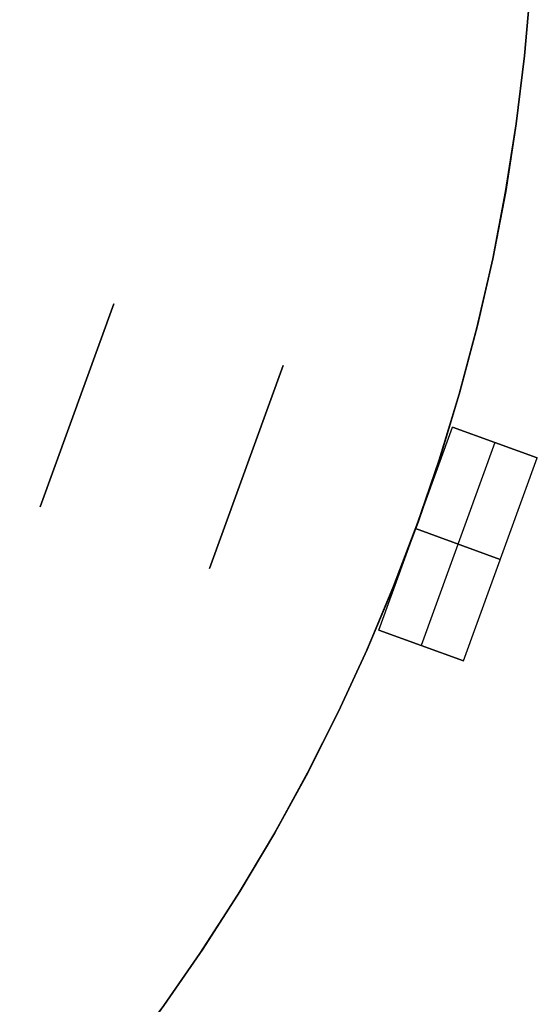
# Model space of a CAD drawing. Header units: millimetres. Extents: x 560 to 900, y 2299 to 2636.
# Tile 32 of 44: x 811 to 840, y 2404 to 2458. Entities that reach past the tile are written whole.
import ezdxf

# ---------------------------------------------------------------- set-up
doc = ezdxf.new("R2010")
doc.units = ezdxf.units.MM

msp = doc.modelspace()

# ---------------------------------------------------------------- linework, layer by layer
at = {"extrusion": (4.54545e-05, -8.01486e-06, 1)}
msp.add_lwpolyline([(626.632, 2505.478), (625.394, 2501.884), (624.28, 2498.249), (623.293, 2494.578), (622.434, 2490.875), (621.702, 2487.145), (621.101, 2483.391), (620.629, 2479.619), (620.288, 2475.833), (620.078, 2472.037), (619.999, 2468.236), (620.051, 2464.435), (620.235, 2460.638), (620.55, 2456.85), (620.996, 2453.074), (621.572, 2449.317), (622.277, 2445.581), (623.111, 2441.872), (624.073, 2438.194), (625.161, 2434.552), (626.374, 2430.949), (627.712, 2427.391), (629.171, 2423.88), (630.751, 2420.423), (632.449, 2417.022), (634.264, 2413.681), (636.193, 2410.406), (638.234, 2407.199), (640.385, 2404.064), (642.643, 2401.005), (645.005, 2398.027), (647.468, 2395.132), (650.031, 2392.323), (652.688, 2389.605), (655.438, 2386.981), (658.277, 2384.453), (661.202, 2382.024), (664.209, 2379.698), (667.295, 2377.478), (670.455, 2375.365), (673.687, 2373.363), (676.985, 2371.473), (680.347, 2369.699), (683.769, 2368.042), (687.245, 2366.504), (690.773, 2365.087), (694.347, 2363.793), (697.965, 2362.624), (701.62, 2361.58), (705.309, 2360.663), (709.028, 2359.873), (712.772, 2359.213), (716.536, 2358.683), (720.316, 2358.283), (724.108, 2358.014), (727.907, 2357.876), (731.709, 2357.869), (735.508, 2357.994), (739.301, 2358.25), (743.083, 2358.637), (746.849, 2359.154), (750.595, 2359.802), (754.317, 2360.578), (758.009, 2361.482), (761.668, 2362.514), (765.289, 2363.671), (768.868, 2364.953), (772.4, 2366.357), (775.882, 2367.883), (779.309, 2369.528), (782.678, 2371.291), (785.983, 2373.169), (789.221, 2375.16), (792.389, 2377.261), (795.482, 2379.471), (798.497, 2381.787), (801.43, 2384.205), (804.278, 2386.723), (807.037, 2389.339), (809.704, 2392.048), (812.276, 2394.847), (814.75, 2397.734), (817.122, 2400.704), (819.391, 2403.755), (821.552, 2406.882), (823.604, 2410.082), (825.545, 2413.351), (827.371, 2416.685), (829.081, 2420.08), (830.673, 2423.532), (832.144, 2427.037), (833.494, 2430.591), (834.72, 2434.19), (835.82, 2437.828), (836.795, 2441.503), (837.642, 2445.209), (838.36, 2448.942), (838.949, 2452.698), (839.407, 2456.471), (839.736, 2460.259), (839.932, 2464.055), (839.998, 2467.856)], dxfattribs=at)
at = {"extrusion": (-4.54545e-05, 8.01486e-06, 1)}
msp.add_lwpolyline([(840.002, 2467.855), (839.937, 2464.054), (839.74, 2460.258), (839.412, 2456.471), (838.953, 2452.697), (838.364, 2448.941), (837.646, 2445.208), (836.799, 2441.502), (835.825, 2437.828), (834.724, 2434.189), (833.498, 2430.591), (832.149, 2427.037), (830.677, 2423.531), (829.085, 2420.079), (827.375, 2416.684), (825.549, 2413.35), (823.609, 2410.081), (821.556, 2406.881), (819.395, 2403.754), (817.126, 2400.703), (814.754, 2397.733), (812.28, 2394.846), (809.708, 2392.047), (807.041, 2389.338), (804.282, 2386.723), (801.434, 2384.205), (798.501, 2381.786), (795.486, 2379.471), (792.393, 2377.261), (789.226, 2375.159), (785.987, 2373.168), (782.682, 2371.29), (779.314, 2369.527), (775.887, 2367.882), (772.405, 2366.356), (768.872, 2364.952), (765.293, 2363.67), (761.672, 2362.513), (758.013, 2361.482), (754.321, 2360.577), (750.599, 2359.801), (746.853, 2359.154), (743.087, 2358.636), (739.305, 2358.249), (735.513, 2357.993), (731.713, 2357.869), (727.912, 2357.875), (724.113, 2358.013), (720.321, 2358.282), (716.54, 2358.682), (712.776, 2359.213), (709.032, 2359.873), (705.313, 2360.662), (701.624, 2361.579), (697.969, 2362.623), (694.352, 2363.793), (690.777, 2365.087), (687.25, 2366.504), (683.773, 2368.041), (680.352, 2369.698), (676.989, 2371.473), (673.691, 2373.362), (670.459, 2375.364), (667.299, 2377.477), (664.213, 2379.698), (661.206, 2382.023), (658.282, 2384.452), (655.443, 2386.98), (652.692, 2389.605), (650.035, 2392.323), (647.473, 2395.131), (645.009, 2398.026), (642.647, 2401.005), (640.389, 2404.063), (638.238, 2407.198), (636.197, 2410.405), (634.268, 2413.68), (632.453, 2417.021), (630.755, 2420.422), (629.175, 2423.88), (627.716, 2427.39), (626.379, 2430.949), (625.165, 2434.551), (624.077, 2438.194), (623.115, 2441.871), (622.281, 2445.58), (621.576, 2449.316), (621, 2453.074), (620.554, 2456.849), (620.239, 2460.637), (620.056, 2464.434), (620.003, 2468.236), (620.082, 2472.036), (620.292, 2475.832), (620.633, 2479.618), (621.105, 2483.39), (621.707, 2487.144), (622.438, 2490.874), (623.297, 2494.577), (624.285, 2498.249), (625.398, 2501.883), (626.636, 2505.478)], dxfattribs=at)
for points in [[(809.451, 2391.78), (812.043, 2394.583), (814.537, 2397.475), (816.929, 2400.451), (819.216, 2403.509), (821.395, 2406.644), (823.465, 2409.853), (825.422, 2413.132), (827.263, 2416.476), (828.988, 2419.883), (830.593, 2423.347), (832.077, 2426.865), (833.439, 2430.433), (834.675, 2434.046), (835.785, 2437.699), (836.768, 2441.388), (837.623, 2445.11), (838.347, 2448.859), (838.941, 2452.631), (839.404, 2456.421), (839.735, 2460.225)], [(809.451, 2391.78), (812.043, 2394.583), (814.537, 2397.475), (816.929, 2400.451), (819.216, 2403.509), (821.395, 2406.644), (823.465, 2409.853), (825.422, 2413.132), (827.263, 2416.476), (828.988, 2419.883), (830.593, 2423.347), (832.077, 2426.865), (833.439, 2430.433), (834.675, 2434.046), (835.785, 2437.699), (836.768, 2441.388), (837.623, 2445.11), (838.347, 2448.859), (838.941, 2452.631), (839.404, 2456.421), (839.735, 2460.225)], [(809.706, 2392.047), (812.278, 2394.847), (814.752, 2397.733), (817.124, 2400.704), (819.392, 2403.754), (821.554, 2406.881), (823.606, 2410.081), (825.547, 2413.35), (827.373, 2416.684), (829.083, 2420.08), (830.675, 2423.532), (832.146, 2427.037), (833.496, 2430.591), (834.721, 2434.189), (835.822, 2437.828), (836.797, 2441.503), (837.643, 2445.209), (838.362, 2448.942), (838.951, 2452.697), (839.409, 2456.471), (839.737, 2460.258)], [(839.737, 2460.258), (839.409, 2456.471), (838.951, 2452.697), (838.362, 2448.942), (837.643, 2445.209), (836.797, 2441.503), (835.822, 2437.828), (834.721, 2434.189), (833.496, 2430.591), (832.146, 2427.037), (830.675, 2423.532), (829.083, 2420.08), (827.373, 2416.684), (825.547, 2413.35), (823.606, 2410.081), (821.554, 2406.881), (819.392, 2403.754), (817.124, 2400.704), (814.752, 2397.733), (812.278, 2394.847), (809.706, 2392.047)], [(816.624, 2442.712), (812.52, 2431.436)], [(812.52, 2431.436), (816.624, 2442.712)], [(812.52, 2431.436), (816.624, 2442.712)], [(812.52, 2431.436), (816.624, 2442.712)], [(816.624, 2442.712), (812.52, 2431.436)], [(816.624, 2442.712), (812.52, 2431.436)], [(816.624, 2442.712), (812.52, 2431.436)], [(816.624, 2442.712), (814.572, 2437.074)], [(821.917, 2428.016), (826.021, 2439.292)], [(821.917, 2428.016), (826.021, 2439.292)], [(821.917, 2428.016), (826.021, 2439.292)], [(821.917, 2428.016), (826.021, 2439.292)], [(821.917, 2428.016), (826.021, 2439.292)], [(821.917, 2428.016), (826.021, 2439.292)], [(826.021, 2439.292), (821.917, 2428.016)], [(826.021, 2439.292), (821.917, 2428.016)], [(831.314, 2424.595), (835.418, 2435.872)], [(831.314, 2424.595), (835.418, 2435.872)], [(840.117, 2434.162), (835.418, 2435.872)], [(835.418, 2435.872), (840.117, 2434.162)], [(837.768, 2435.017), (833.663, 2423.74)], [(837.768, 2435.017), (833.663, 2423.74)], [(836.013, 2422.885), (840.117, 2434.162)], [(836.013, 2422.885), (840.117, 2434.162)], [(838.065, 2428.523), (833.366, 2430.234)], [(833.366, 2430.234), (838.065, 2428.523)], [(831.314, 2424.595), (836.013, 2422.885)], [(836.013, 2422.885), (831.314, 2424.595)]]:
    msp.add_lwpolyline(points)
at = {"extrusion": (1, 0, 0)}
for points in [[(2442.712, -168.005), (2442.712, -193.005)], [(2442.712, 116.995), (2442.712, 91.995)], [(2439.292, 131.995), (2439.292, 126.995)], [(2439.292, -203.005), (2439.292, -208.005)], [(2437.074, 116.995), (2437.074, 91.995)], [(2437.074, -168.005), (2437.074, -193.005)], [(2433.654, 131.995), (2433.654, 126.995)], [(2433.654, -203.005), (2433.654, -208.005)], [(2431.436, 91.995), (2431.436, 116.995)], [(2431.436, -168.005), (2431.436, -193.005)], [(2428.016, 126.995), (2428.016, 131.995)], [(2428.016, -208.005), (2428.016, -203.005)]]:
    msp.add_lwpolyline(points, dxfattribs=at)
at = {"extrusion": (0.34202, 0.939693, -1.04106e-13)}
msp.add_lwpolyline([(58.081, -158.005), (58.422, -158.011), (58.763, -158.028), (59.103, -158.057), (59.442, -158.098), (59.78, -158.15), (60.115, -158.214), (60.448, -158.289), (60.779, -158.376), (61.106, -158.474), (61.43, -158.582), (61.749, -158.702), (62.065, -158.833), (62.376, -158.974), (62.681, -159.126), (62.982, -159.288), (63.277, -159.461), (63.565, -159.643), (63.848, -159.835), (64.123, -160.037), (64.392, -160.248), (64.653, -160.468), (64.906, -160.697), (65.152, -160.934), (65.389, -161.179), (65.618, -161.433), (65.838, -161.694), (66.049, -161.963), (66.25, -162.238), (66.443, -162.52), (66.625, -162.809), (66.797, -163.104), (66.96, -163.404), (67.112, -163.71), (67.253, -164.021), (67.384, -164.336), (67.503, -164.656), (67.612, -164.98), (67.71, -165.307), (67.796, -165.637), (67.872, -165.97), (67.935, -166.306), (67.988, -166.643), (68.028, -166.982), (68.057, -167.323), (68.075, -167.664), (68.081, -168.005)], dxfattribs=at)
at = {"extrusion": (0.34202, 0.939693, 3.02502e-14)}
msp.add_lwpolyline([(68.081, 91.995), (68.075, 91.654), (68.057, 91.313), (68.028, 90.972), (67.988, 90.633), (67.935, 90.296), (67.872, 89.96), (67.796, 89.627), (67.71, 89.297), (67.612, 88.97), (67.503, 88.646), (67.384, 88.326), (67.253, 88.011), (67.112, 87.7), (66.96, 87.394), (66.797, 87.094), (66.625, 86.799), (66.443, 86.51), (66.25, 86.228), (66.049, 85.953), (65.838, 85.684), (65.618, 85.423), (65.389, 85.169), (65.152, 84.924), (64.906, 84.687), (64.653, 84.458), (64.392, 84.238), (64.123, 84.027), (63.848, 83.825), (63.565, 83.633), (63.277, 83.451), (62.982, 83.278), (62.681, 83.116), (62.376, 82.964), (62.065, 82.823), (61.749, 82.692), (61.43, 82.572), (61.106, 82.464), (60.779, 82.366), (60.448, 82.279), (60.115, 82.204), (59.78, 82.14), (59.442, 82.088), (59.103, 82.047), (58.763, 82.018), (58.422, 82.001), (58.081, 81.995)], dxfattribs=at)
at = {"extrusion": (0.34202, 0.939693, -8.44052e-15)}
msp.add_lwpolyline([(58.081, 126.995), (58.422, 126.989), (58.763, 126.972), (59.103, 126.943), (59.442, 126.902), (59.78, 126.85), (60.115, 126.786), (60.448, 126.711), (60.779, 126.624), (61.106, 126.526), (61.43, 126.418), (61.749, 126.298), (62.065, 126.167), (62.376, 126.026), (62.681, 125.874), (62.982, 125.712), (63.277, 125.539), (63.565, 125.357), (63.848, 125.165), (64.123, 124.963), (64.392, 124.752), (64.653, 124.532), (64.906, 124.303), (65.152, 124.066), (65.389, 123.821), (65.618, 123.567), (65.838, 123.306), (66.049, 123.037), (66.25, 122.762), (66.443, 122.48), (66.625, 122.191), (66.797, 121.896), (66.96, 121.596), (67.112, 121.29), (67.253, 120.979), (67.384, 120.664), (67.503, 120.344), (67.612, 120.02), (67.71, 119.693), (67.796, 119.363), (67.872, 119.03), (67.935, 118.694), (67.988, 118.357), (68.028, 118.018), (68.057, 117.677), (68.075, 117.336), (68.081, 116.995)], dxfattribs=at)
at = {"extrusion": (0.34202, 0.939693, -7.84645e-14)}
msp.add_lwpolyline([(68.081, -193.005), (68.075, -193.346), (68.057, -193.687), (68.028, -194.028), (67.988, -194.367), (67.935, -194.704), (67.872, -195.04), (67.796, -195.373), (67.71, -195.703), (67.612, -196.03), (67.503, -196.354), (67.384, -196.674), (67.253, -196.989), (67.112, -197.3), (66.96, -197.606), (66.797, -197.906), (66.625, -198.201), (66.443, -198.49), (66.25, -198.772), (66.049, -199.047), (65.838, -199.316), (65.618, -199.577), (65.389, -199.831), (65.152, -200.076), (64.906, -200.313), (64.653, -200.542), (64.392, -200.762), (64.123, -200.973), (63.848, -201.175), (63.565, -201.367), (63.277, -201.549), (62.982, -201.722), (62.681, -201.884), (62.376, -202.036), (62.065, -202.177), (61.749, -202.308), (61.43, -202.428), (61.106, -202.536), (60.779, -202.634), (60.448, -202.721), (60.115, -202.796), (59.78, -202.86), (59.442, -202.912), (59.103, -202.953), (58.763, -202.982), (58.422, -202.999), (58.081, -203.005)], dxfattribs=at)
at = {"extrusion": (0.34202, 0.939693, -1.193e-14)}
msp.add_lwpolyline([(38.081, -138.005), (38.092, -138.688), (38.127, -139.37), (38.186, -140.05), (38.267, -140.728), (38.372, -141.403), (38.499, -142.074), (38.649, -142.74), (38.822, -143.401), (39.018, -144.055), (39.236, -144.703), (39.475, -145.342), (39.737, -145.973), (40.019, -146.595), (40.323, -147.206), (40.648, -147.807), (40.992, -148.397), (41.357, -148.974), (41.741, -149.539), (42.145, -150.09), (42.567, -150.627), (43.007, -151.149), (43.464, -151.656), (43.939, -152.147), (44.43, -152.622), (44.937, -153.079), (45.459, -153.519), (45.996, -153.941), (46.547, -154.344), (47.112, -154.729), (47.689, -155.093), (48.279, -155.438), (48.879, -155.763), (49.491, -156.066), (50.113, -156.349), (50.744, -156.611), (51.383, -156.85), (52.03, -157.068), (52.685, -157.263), (53.345, -157.436), (54.012, -157.587), (54.683, -157.714), (55.357, -157.819), (56.035, -157.9), (56.716, -157.958), (57.398, -157.993), (58.081, -158.005)], dxfattribs=at)
at = {"extrusion": (0.34202, 0.939693, -7.24603e-15)}
msp.add_lwpolyline([(58.081, 81.995), (57.398, 81.983), (56.716, 81.948), (56.035, 81.89), (55.357, 81.809), (54.683, 81.704), (54.012, 81.577), (53.345, 81.426), (52.685, 81.253), (52.03, 81.058), (51.383, 80.84), (50.744, 80.601), (50.113, 80.339), (49.491, 80.056), (48.879, 79.753), (48.279, 79.428), (47.689, 79.083), (47.112, 78.719), (46.547, 78.334), (45.996, 77.931), (45.459, 77.509), (44.937, 77.069), (44.43, 76.612), (43.939, 76.137), (43.464, 75.646), (43.007, 75.139), (42.567, 74.617), (42.145, 74.08), (41.741, 73.529), (41.357, 72.964), (40.992, 72.387), (40.648, 71.797), (40.323, 71.196), (40.019, 70.585), (39.737, 69.963), (39.475, 69.332), (39.236, 68.693), (39.018, 68.045), (38.822, 67.391), (38.649, 66.73), (38.499, 66.064), (38.372, 65.393), (38.267, 64.718), (38.186, 64.04), (38.127, 63.36), (38.092, 62.678), (38.081, 61.995)], dxfattribs=at)
at = {"extrusion": (0.34202, 0.939693, -3.02304e-14)}
msp.add_lwpolyline([(48.081, 141.995), (48.422, 141.989), (48.763, 141.972), (49.103, 141.943), (49.442, 141.902), (49.78, 141.85), (50.115, 141.786), (50.448, 141.711), (50.779, 141.624), (51.106, 141.526), (51.43, 141.418), (51.749, 141.298), (52.065, 141.167), (52.376, 141.026), (52.681, 140.874), (52.982, 140.712), (53.277, 140.539), (53.565, 140.357), (53.848, 140.165), (54.123, 139.963), (54.392, 139.752), (54.653, 139.532), (54.906, 139.303), (55.152, 139.066), (55.389, 138.821), (55.618, 138.567), (55.838, 138.306), (56.049, 138.037), (56.25, 137.762), (56.443, 137.48), (56.625, 137.191), (56.797, 136.896), (56.96, 136.596), (57.112, 136.29), (57.253, 135.979), (57.384, 135.664), (57.503, 135.344), (57.612, 135.02), (57.71, 134.693), (57.796, 134.363), (57.872, 134.03), (57.935, 133.694), (57.988, 133.357), (58.028, 133.018), (58.057, 132.677), (58.075, 132.336), (58.081, 131.995)], dxfattribs=at)
at = {"extrusion": (0.34202, 0.939693, -7.69806e-14)}
msp.add_lwpolyline([(58.081, -208.005), (58.075, -208.346), (58.057, -208.687), (58.028, -209.028), (57.988, -209.367), (57.935, -209.704), (57.872, -210.04), (57.796, -210.373), (57.71, -210.703), (57.612, -211.03), (57.503, -211.354), (57.384, -211.674), (57.253, -211.989), (57.112, -212.3), (56.96, -212.606), (56.797, -212.906), (56.625, -213.201), (56.443, -213.49), (56.25, -213.772), (56.049, -214.047), (55.838, -214.316), (55.618, -214.577), (55.389, -214.831), (55.152, -215.076), (54.906, -215.313), (54.653, -215.542), (54.392, -215.762), (54.123, -215.973), (53.848, -216.175), (53.565, -216.367), (53.277, -216.549), (52.982, -216.722), (52.681, -216.884), (52.376, -217.036), (52.065, -217.177), (51.749, -217.308), (51.43, -217.428), (51.106, -217.536), (50.779, -217.634), (50.448, -217.721), (50.115, -217.796), (49.78, -217.86), (49.442, -217.912), (49.103, -217.953), (48.763, -217.982), (48.422, -217.999), (48.081, -218.005)], dxfattribs=at)
at = {"extrusion": (0.34202, 0.939693, 3.67102e-14)}
msp.add_lwpolyline([(58.081, -158.005), (58.422, -158.011), (58.763, -158.028), (59.103, -158.057), (59.442, -158.098), (59.78, -158.15), (60.115, -158.214), (60.448, -158.289), (60.779, -158.376), (61.106, -158.474), (61.43, -158.582), (61.749, -158.702), (62.065, -158.833), (62.376, -158.974), (62.681, -159.126), (62.982, -159.288), (63.277, -159.461), (63.565, -159.643), (63.848, -159.835), (64.123, -160.037), (64.392, -160.248), (64.653, -160.468), (64.906, -160.697), (65.152, -160.934), (65.389, -161.179), (65.618, -161.433), (65.838, -161.694), (66.049, -161.963), (66.25, -162.238), (66.443, -162.52), (66.625, -162.809), (66.797, -163.104), (66.96, -163.404), (67.112, -163.71), (67.253, -164.021), (67.384, -164.336), (67.503, -164.656), (67.612, -164.98), (67.71, -165.307), (67.796, -165.637), (67.872, -165.97), (67.935, -166.306), (67.988, -166.643), (68.028, -166.982), (68.057, -167.323), (68.075, -167.664), (68.081, -168.005)], dxfattribs=at)
at = {"extrusion": (0.34202, 0.939693, -2.31587e-16)}
msp.add_lwpolyline([(68.081, 91.995), (68.075, 91.654), (68.057, 91.313), (68.028, 90.972), (67.988, 90.633), (67.935, 90.296), (67.872, 89.96), (67.796, 89.627), (67.71, 89.297), (67.612, 88.97), (67.503, 88.646), (67.384, 88.326), (67.253, 88.011), (67.112, 87.7), (66.96, 87.394), (66.797, 87.094), (66.625, 86.799), (66.443, 86.51), (66.25, 86.228), (66.049, 85.953), (65.838, 85.684), (65.618, 85.423), (65.389, 85.169), (65.152, 84.924), (64.906, 84.687), (64.653, 84.458), (64.392, 84.238), (64.123, 84.027), (63.848, 83.825), (63.565, 83.633), (63.277, 83.451), (62.982, 83.278), (62.681, 83.116), (62.376, 82.964), (62.065, 82.823), (61.749, 82.692), (61.43, 82.572), (61.106, 82.464), (60.779, 82.366), (60.448, 82.279), (60.115, 82.204), (59.78, 82.14), (59.442, 82.088), (59.103, 82.047), (58.763, 82.018), (58.422, 82.001), (58.081, 81.995)], dxfattribs=at)
at = {"extrusion": (0.34202, 0.939693, 5.11313e-14)}
msp.add_lwpolyline([(58.081, 126.995), (58.422, 126.989), (58.763, 126.972), (59.103, 126.943), (59.442, 126.902), (59.78, 126.85), (60.115, 126.786), (60.448, 126.711), (60.779, 126.624), (61.106, 126.526), (61.43, 126.418), (61.749, 126.298), (62.065, 126.167), (62.376, 126.026), (62.681, 125.874), (62.982, 125.712), (63.277, 125.539), (63.565, 125.357), (63.848, 125.165), (64.123, 124.963), (64.392, 124.752), (64.653, 124.532), (64.906, 124.303), (65.152, 124.066), (65.389, 123.821), (65.618, 123.567), (65.838, 123.306), (66.049, 123.037), (66.25, 122.762), (66.443, 122.48), (66.625, 122.191), (66.797, 121.896), (66.96, 121.596), (67.112, 121.29), (67.253, 120.979), (67.384, 120.664), (67.503, 120.344), (67.612, 120.02), (67.71, 119.693), (67.796, 119.363), (67.872, 119.03), (67.935, 118.694), (67.988, 118.357), (68.028, 118.018), (68.057, 117.677), (68.075, 117.336), (68.081, 116.995)], dxfattribs=at)
at = {"extrusion": (0.34202, 0.939693, 1.161e-15)}
msp.add_lwpolyline([(68.081, -193.005), (68.075, -193.346), (68.057, -193.687), (68.028, -194.028), (67.988, -194.367), (67.935, -194.704), (67.872, -195.04), (67.796, -195.373), (67.71, -195.703), (67.612, -196.03), (67.503, -196.354), (67.384, -196.674), (67.253, -196.989), (67.112, -197.3), (66.96, -197.606), (66.797, -197.906), (66.625, -198.201), (66.443, -198.49), (66.25, -198.772), (66.049, -199.047), (65.838, -199.316), (65.618, -199.577), (65.389, -199.831), (65.152, -200.076), (64.906, -200.313), (64.653, -200.542), (64.392, -200.762), (64.123, -200.973), (63.848, -201.175), (63.565, -201.367), (63.277, -201.549), (62.982, -201.722), (62.681, -201.884), (62.376, -202.036), (62.065, -202.177), (61.749, -202.308), (61.43, -202.428), (61.106, -202.536), (60.779, -202.634), (60.448, -202.721), (60.115, -202.796), (59.78, -202.86), (59.442, -202.912), (59.103, -202.953), (58.763, -202.982), (58.422, -202.999), (58.081, -203.005)], dxfattribs=at)
at = {"extrusion": (0.34202, 0.939693, 6.62655e-14)}
msp.add_lwpolyline([(43.081, -218.005), (42.739, -217.999), (42.398, -217.982), (42.058, -217.953), (41.719, -217.912), (41.382, -217.86), (41.046, -217.796), (40.713, -217.721), (40.383, -217.634), (40.056, -217.536), (39.732, -217.428), (39.412, -217.308), (39.097, -217.177), (38.786, -217.036), (38.48, -216.884), (38.18, -216.722), (37.885, -216.549), (37.596, -216.367), (37.314, -216.175), (37.038, -215.973), (36.77, -215.762), (36.509, -215.542), (36.255, -215.313), (36.01, -215.076), (35.772, -214.831), (35.544, -214.577), (35.324, -214.316), (35.113, -214.047), (34.911, -213.772), (34.719, -213.49), (34.537, -213.201), (34.364, -212.906), (34.202, -212.606), (34.05, -212.3), (33.909, -211.989), (33.778, -211.674), (33.658, -211.354), (33.549, -211.03), (33.452, -210.703), (33.365, -210.373), (33.29, -210.04), (33.226, -209.704), (33.174, -209.367), (33.133, -209.028), (33.104, -208.687), (33.087, -208.346), (33.081, -208.005)], dxfattribs=at)
at = {"extrusion": (0.34202, 0.939693, -2.77663e-14)}
msp.add_lwpolyline([(58.081, -158.005), (57.398, -157.993), (56.716, -157.958), (56.035, -157.9), (55.357, -157.819), (54.683, -157.714), (54.012, -157.587), (53.345, -157.436), (52.685, -157.263), (52.03, -157.068), (51.383, -156.85), (50.744, -156.611), (50.113, -156.349), (49.491, -156.066), (48.879, -155.763), (48.279, -155.438), (47.689, -155.093), (47.112, -154.729), (46.547, -154.344), (45.996, -153.941), (45.459, -153.519), (44.937, -153.079), (44.43, -152.622), (43.939, -152.147), (43.464, -151.656), (43.007, -151.149), (42.567, -150.627), (42.145, -150.09), (41.741, -149.539), (41.357, -148.974), (40.992, -148.397), (40.648, -147.807), (40.323, -147.206), (40.019, -146.595), (39.737, -145.973), (39.475, -145.342), (39.236, -144.703), (39.018, -144.055), (38.822, -143.401), (38.649, -142.74), (38.499, -142.074), (38.372, -141.403), (38.267, -140.728), (38.186, -140.05), (38.127, -139.37), (38.092, -138.688), (38.081, -138.005)], dxfattribs=at)
at = {"extrusion": (0.34202, 0.939693, 1.35505e-14)}
msp.add_lwpolyline([(38.081, 61.995), (38.092, 62.678), (38.127, 63.36), (38.186, 64.04), (38.267, 64.718), (38.372, 65.393), (38.499, 66.064), (38.649, 66.73), (38.822, 67.391), (39.018, 68.045), (39.236, 68.693), (39.475, 69.332), (39.737, 69.963), (40.019, 70.585), (40.323, 71.196), (40.648, 71.797), (40.992, 72.387), (41.357, 72.964), (41.741, 73.529), (42.145, 74.08), (42.567, 74.617), (43.007, 75.139), (43.464, 75.646), (43.939, 76.137), (44.43, 76.612), (44.937, 77.069), (45.459, 77.509), (45.996, 77.931), (46.547, 78.334), (47.112, 78.719), (47.689, 79.083), (48.279, 79.428), (48.879, 79.753), (49.491, 80.056), (50.113, 80.339), (50.744, 80.601), (51.383, 80.84), (52.03, 81.058), (52.685, 81.253), (53.345, 81.426), (54.012, 81.577), (54.683, 81.704), (55.357, 81.809), (56.035, 81.89), (56.716, 81.948), (57.398, 81.983), (58.081, 81.995)], dxfattribs=at)
at = {"extrusion": (0.34202, 0.939693, -5.21581e-14)}
msp.add_lwpolyline([(48.081, 141.995), (48.422, 141.989), (48.763, 141.972), (49.103, 141.943), (49.442, 141.902), (49.78, 141.85), (50.115, 141.786), (50.448, 141.711), (50.779, 141.624), (51.106, 141.526), (51.43, 141.418), (51.749, 141.298), (52.065, 141.167), (52.376, 141.026), (52.681, 140.874), (52.982, 140.712), (53.277, 140.539), (53.565, 140.357), (53.848, 140.165), (54.123, 139.963), (54.392, 139.752), (54.653, 139.532), (54.906, 139.303), (55.152, 139.066), (55.389, 138.821), (55.618, 138.567), (55.838, 138.306), (56.049, 138.037), (56.25, 137.762), (56.443, 137.48), (56.625, 137.191), (56.797, 136.896), (56.96, 136.596), (57.112, 136.29), (57.253, 135.979), (57.384, 135.664), (57.503, 135.344), (57.612, 135.02), (57.71, 134.693), (57.796, 134.363), (57.872, 134.03), (57.935, 133.694), (57.988, 133.357), (58.028, 133.018), (58.057, 132.677), (58.075, 132.336), (58.081, 131.995)], dxfattribs=at)
at = {"extrusion": (0.34202, 0.939693, 2.80615e-14)}
msp.add_lwpolyline([(58.081, -208.005), (58.075, -208.346), (58.057, -208.687), (58.028, -209.028), (57.988, -209.367), (57.935, -209.704), (57.872, -210.04), (57.796, -210.373), (57.71, -210.703), (57.612, -211.03), (57.503, -211.354), (57.384, -211.674), (57.253, -211.989), (57.112, -212.3), (56.96, -212.606), (56.797, -212.906), (56.625, -213.201), (56.443, -213.49), (56.25, -213.772), (56.049, -214.047), (55.838, -214.316), (55.618, -214.577), (55.389, -214.831), (55.152, -215.076), (54.906, -215.313), (54.653, -215.542), (54.392, -215.762), (54.123, -215.973), (53.848, -216.175), (53.565, -216.367), (53.277, -216.549), (52.982, -216.722), (52.681, -216.884), (52.376, -217.036), (52.065, -217.177), (51.749, -217.308), (51.43, -217.428), (51.106, -217.536), (50.779, -217.634), (50.448, -217.721), (50.115, -217.796), (49.78, -217.86), (49.442, -217.912), (49.103, -217.953), (48.763, -217.982), (48.422, -217.999), (48.081, -218.005)], dxfattribs=at)
at = {"extrusion": (0.34202, 0.939693, 3.94935e-14)}
msp.add_lwpolyline([(68.081, -168.005), (68.075, -167.664), (68.057, -167.323), (68.028, -166.982), (67.988, -166.643), (67.935, -166.306), (67.872, -165.97), (67.796, -165.637), (67.71, -165.307), (67.612, -164.98), (67.503, -164.656), (67.384, -164.336), (67.253, -164.021), (67.112, -163.71), (66.96, -163.404), (66.797, -163.104), (66.625, -162.809), (66.443, -162.52), (66.25, -162.238), (66.049, -161.963), (65.838, -161.694), (65.618, -161.433), (65.389, -161.179), (65.152, -160.934), (64.906, -160.697), (64.653, -160.468), (64.392, -160.248), (64.123, -160.037), (63.848, -159.835), (63.565, -159.643), (63.277, -159.461), (62.982, -159.288), (62.681, -159.126), (62.376, -158.974), (62.065, -158.833), (61.749, -158.702), (61.43, -158.582), (61.106, -158.474), (60.779, -158.376), (60.448, -158.289), (60.115, -158.214), (59.78, -158.15), (59.442, -158.098), (59.103, -158.057), (58.763, -158.028), (58.422, -158.011), (58.081, -158.005)], dxfattribs=at)
at = {"extrusion": (0.34202, 0.939693, -3.3868e-14)}
msp.add_lwpolyline([(58.081, 81.995), (58.422, 82.001), (58.763, 82.018), (59.103, 82.047), (59.442, 82.088), (59.78, 82.14), (60.115, 82.204), (60.448, 82.279), (60.779, 82.366), (61.106, 82.464), (61.43, 82.572), (61.749, 82.692), (62.065, 82.823), (62.376, 82.964), (62.681, 83.116), (62.982, 83.278), (63.277, 83.451), (63.565, 83.633), (63.848, 83.825), (64.123, 84.027), (64.392, 84.238), (64.653, 84.458), (64.906, 84.687), (65.152, 84.924), (65.389, 85.169), (65.618, 85.423), (65.838, 85.684), (66.049, 85.953), (66.25, 86.228), (66.443, 86.51), (66.625, 86.799), (66.797, 87.094), (66.96, 87.394), (67.112, 87.7), (67.253, 88.011), (67.384, 88.326), (67.503, 88.646), (67.612, 88.97), (67.71, 89.297), (67.796, 89.627), (67.872, 89.96), (67.935, 90.296), (67.988, 90.633), (68.028, 90.972), (68.057, 91.313), (68.075, 91.654), (68.081, 91.995)], dxfattribs=at)
at = {"extrusion": (0.34202, 0.939693, -2.56677e-14)}
msp.add_lwpolyline([(68.081, 116.995), (68.075, 117.336), (68.057, 117.677), (68.028, 118.018), (67.988, 118.357), (67.935, 118.694), (67.872, 119.03), (67.796, 119.363), (67.71, 119.693), (67.612, 120.02), (67.503, 120.344), (67.384, 120.664), (67.253, 120.979), (67.112, 121.29), (66.96, 121.596), (66.797, 121.896), (66.625, 122.191), (66.443, 122.48), (66.25, 122.762), (66.049, 123.037), (65.838, 123.306), (65.618, 123.567), (65.389, 123.821), (65.152, 124.066), (64.906, 124.303), (64.653, 124.532), (64.392, 124.752), (64.123, 124.963), (63.848, 125.165), (63.565, 125.357), (63.277, 125.539), (62.982, 125.712), (62.681, 125.874), (62.376, 126.026), (62.065, 126.167), (61.749, 126.298), (61.43, 126.418), (61.106, 126.526), (60.779, 126.624), (60.448, 126.711), (60.115, 126.786), (59.78, 126.85), (59.442, 126.902), (59.103, 126.943), (58.763, 126.972), (58.422, 126.989), (58.081, 126.995)], dxfattribs=at)
at = {"extrusion": (0.34202, 0.939693, 4.78172e-14)}
msp.add_lwpolyline([(58.081, -203.005), (58.422, -202.999), (58.763, -202.982), (59.103, -202.953), (59.442, -202.912), (59.78, -202.86), (60.115, -202.796), (60.448, -202.721), (60.779, -202.634), (61.106, -202.536), (61.43, -202.428), (61.749, -202.308), (62.065, -202.177), (62.376, -202.036), (62.681, -201.884), (62.982, -201.722), (63.277, -201.549), (63.565, -201.367), (63.848, -201.175), (64.123, -200.973), (64.392, -200.762), (64.653, -200.542), (64.906, -200.313), (65.152, -200.076), (65.389, -199.831), (65.618, -199.577), (65.838, -199.316), (66.049, -199.047), (66.25, -198.772), (66.443, -198.49), (66.625, -198.201), (66.797, -197.906), (66.96, -197.606), (67.112, -197.3), (67.253, -196.989), (67.384, -196.674), (67.503, -196.354), (67.612, -196.03), (67.71, -195.703), (67.796, -195.373), (67.872, -195.04), (67.935, -194.704), (67.988, -194.367), (68.028, -194.028), (68.057, -193.687), (68.075, -193.346), (68.081, -193.005)], dxfattribs=at)
at = {"extrusion": (0.34202, 0.939693, 3.34087e-14)}
msp.add_lwpolyline([(33.081, 131.995), (33.087, 132.336), (33.104, 132.677), (33.133, 133.018), (33.174, 133.357), (33.226, 133.694), (33.29, 134.03), (33.365, 134.363), (33.452, 134.693), (33.549, 135.02), (33.658, 135.344), (33.778, 135.664), (33.909, 135.979), (34.05, 136.29), (34.202, 136.596), (34.364, 136.896), (34.537, 137.191), (34.719, 137.48), (34.911, 137.762), (35.113, 138.037), (35.324, 138.306), (35.544, 138.567), (35.772, 138.821), (36.01, 139.066), (36.255, 139.303), (36.509, 139.532), (36.77, 139.752), (37.038, 139.963), (37.314, 140.165), (37.596, 140.357), (37.885, 140.539), (38.18, 140.712), (38.48, 140.874), (38.786, 141.026), (39.097, 141.167), (39.412, 141.298), (39.732, 141.418), (40.056, 141.526), (40.383, 141.624), (40.713, 141.711), (41.046, 141.786), (41.382, 141.85), (41.719, 141.902), (42.058, 141.943), (42.398, 141.972), (42.739, 141.989), (43.081, 141.995)], dxfattribs=at)
at = {"extrusion": (0.34202, 0.939693, -1.71812e-14)}
msp.add_lwpolyline([(43.081, -218.005), (42.739, -217.999), (42.398, -217.982), (42.058, -217.953), (41.719, -217.912), (41.382, -217.86), (41.046, -217.796), (40.713, -217.721), (40.383, -217.634), (40.056, -217.536), (39.732, -217.428), (39.412, -217.308), (39.097, -217.177), (38.786, -217.036), (38.48, -216.884), (38.18, -216.722), (37.885, -216.549), (37.596, -216.367), (37.314, -216.175), (37.038, -215.973), (36.77, -215.762), (36.509, -215.542), (36.255, -215.313), (36.01, -215.076), (35.772, -214.831), (35.544, -214.577), (35.324, -214.316), (35.113, -214.047), (34.911, -213.772), (34.719, -213.49), (34.537, -213.201), (34.364, -212.906), (34.202, -212.606), (34.05, -212.3), (33.909, -211.989), (33.778, -211.674), (33.658, -211.354), (33.549, -211.03), (33.452, -210.703), (33.365, -210.373), (33.29, -210.04), (33.226, -209.704), (33.174, -209.367), (33.133, -209.028), (33.104, -208.687), (33.087, -208.346), (33.081, -208.005)], dxfattribs=at)
at = {"extrusion": (0.34202, 0.939693, 1.14274e-14)}
msp.add_lwpolyline([(58.081, -158.005), (57.398, -157.993), (56.716, -157.958), (56.035, -157.9), (55.357, -157.819), (54.683, -157.714), (54.012, -157.587), (53.345, -157.436), (52.685, -157.263), (52.03, -157.068), (51.383, -156.85), (50.744, -156.611), (50.113, -156.349), (49.491, -156.066), (48.879, -155.763), (48.279, -155.438), (47.689, -155.093), (47.112, -154.729), (46.547, -154.344), (45.996, -153.941), (45.459, -153.519), (44.937, -153.079), (44.43, -152.622), (43.939, -152.147), (43.464, -151.656), (43.007, -151.149), (42.567, -150.627), (42.145, -150.09), (41.741, -149.539), (41.357, -148.974), (40.992, -148.397), (40.648, -147.807), (40.323, -147.206), (40.019, -146.595), (39.737, -145.973), (39.475, -145.342), (39.236, -144.703), (39.018, -144.055), (38.822, -143.401), (38.649, -142.74), (38.499, -142.074), (38.372, -141.403), (38.267, -140.728), (38.186, -140.05), (38.127, -139.37), (38.092, -138.688), (38.081, -138.005)], dxfattribs=at)
at = {"extrusion": (0.34202, 0.939693, -2.13508e-14)}
msp.add_lwpolyline([(38.081, 61.995), (38.092, 62.678), (38.127, 63.36), (38.186, 64.04), (38.267, 64.718), (38.372, 65.393), (38.499, 66.064), (38.649, 66.73), (38.822, 67.391), (39.018, 68.045), (39.236, 68.693), (39.475, 69.332), (39.737, 69.963), (40.019, 70.585), (40.323, 71.196), (40.648, 71.797), (40.992, 72.387), (41.357, 72.964), (41.741, 73.529), (42.145, 74.08), (42.567, 74.617), (43.007, 75.139), (43.464, 75.646), (43.939, 76.137), (44.43, 76.612), (44.937, 77.069), (45.459, 77.509), (45.996, 77.931), (46.547, 78.334), (47.112, 78.719), (47.689, 79.083), (48.279, 79.428), (48.879, 79.753), (49.491, 80.056), (50.113, 80.339), (50.744, 80.601), (51.383, 80.84), (52.03, 81.058), (52.685, 81.253), (53.345, 81.426), (54.012, 81.577), (54.683, 81.704), (55.357, 81.809), (56.035, 81.89), (56.716, 81.948), (57.398, 81.983), (58.081, 81.995)], dxfattribs=at)
at = {"extrusion": (0.34202, 0.939693, -2.74998e-14)}
msp.add_lwpolyline([(58.081, 131.995), (58.075, 132.336), (58.057, 132.677), (58.028, 133.018), (57.988, 133.357), (57.935, 133.694), (57.872, 134.03), (57.796, 134.363), (57.71, 134.693), (57.612, 135.02), (57.503, 135.344), (57.384, 135.664), (57.253, 135.979), (57.112, 136.29), (56.96, 136.596), (56.797, 136.896), (56.625, 137.191), (56.443, 137.48), (56.25, 137.762), (56.049, 138.037), (55.838, 138.306), (55.618, 138.567), (55.389, 138.821), (55.152, 139.066), (54.906, 139.303), (54.653, 139.532), (54.392, 139.752), (54.123, 139.963), (53.848, 140.165), (53.565, 140.357), (53.277, 140.539), (52.982, 140.712), (52.681, 140.874), (52.376, 141.026), (52.065, 141.167), (51.749, 141.298), (51.43, 141.418), (51.106, 141.526), (50.779, 141.624), (50.448, 141.711), (50.115, 141.786), (49.78, 141.85), (49.442, 141.902), (49.103, 141.943), (48.763, 141.972), (48.422, 141.989), (48.081, 141.995)], dxfattribs=at)
at = {"extrusion": (0.34202, 0.939693, 6.37493e-14)}
msp.add_lwpolyline([(48.081, -218.005), (48.422, -217.999), (48.763, -217.982), (49.103, -217.953), (49.442, -217.912), (49.78, -217.86), (50.115, -217.796), (50.448, -217.721), (50.779, -217.634), (51.106, -217.536), (51.43, -217.428), (51.749, -217.308), (52.065, -217.177), (52.376, -217.036), (52.681, -216.884), (52.982, -216.722), (53.277, -216.549), (53.565, -216.367), (53.848, -216.175), (54.123, -215.973), (54.392, -215.762), (54.653, -215.542), (54.906, -215.313), (55.152, -215.076), (55.389, -214.831), (55.618, -214.577), (55.838, -214.316), (56.049, -214.047), (56.25, -213.772), (56.443, -213.49), (56.625, -213.201), (56.797, -212.906), (56.96, -212.606), (57.112, -212.3), (57.253, -211.989), (57.384, -211.674), (57.503, -211.354), (57.612, -211.03), (57.71, -210.703), (57.796, -210.373), (57.872, -210.04), (57.935, -209.704), (57.988, -209.367), (58.028, -209.028), (58.057, -208.687), (58.075, -208.346), (58.081, -208.005)], dxfattribs=at)
at = {"extrusion": (0.34202, 0.939693, 2.7525e-14)}
msp.add_lwpolyline([(43.081, 141.995), (42.739, 141.989), (42.398, 141.972), (42.058, 141.943), (41.719, 141.902), (41.382, 141.85), (41.046, 141.786), (40.713, 141.711), (40.383, 141.624), (40.056, 141.526), (39.732, 141.418), (39.412, 141.298), (39.097, 141.167), (38.786, 141.026), (38.48, 140.874), (38.18, 140.712), (37.885, 140.539), (37.596, 140.357), (37.314, 140.165), (37.038, 139.963), (36.77, 139.752), (36.509, 139.532), (36.255, 139.303), (36.01, 139.066), (35.772, 138.821), (35.544, 138.567), (35.324, 138.306), (35.113, 138.037), (34.911, 137.762), (34.719, 137.48), (34.537, 137.191), (34.364, 136.896), (34.202, 136.596), (34.05, 136.29), (33.909, 135.979), (33.778, 135.664), (33.658, 135.344), (33.549, 135.02), (33.452, 134.693), (33.365, 134.363), (33.29, 134.03), (33.226, 133.694), (33.174, 133.357), (33.133, 133.018), (33.104, 132.677), (33.087, 132.336), (33.081, 131.995)], dxfattribs=at)
at = {"extrusion": (0.34202, 0.939693, -4.42322e-14)}
msp.add_lwpolyline([(33.081, -208.005), (33.087, -208.346), (33.104, -208.687), (33.133, -209.028), (33.174, -209.367), (33.226, -209.704), (33.29, -210.04), (33.365, -210.373), (33.452, -210.703), (33.549, -211.03), (33.658, -211.354), (33.778, -211.674), (33.909, -211.989), (34.05, -212.3), (34.202, -212.606), (34.364, -212.906), (34.537, -213.201), (34.719, -213.49), (34.911, -213.772), (35.113, -214.047), (35.324, -214.316), (35.544, -214.577), (35.772, -214.831), (36.01, -215.076), (36.255, -215.313), (36.509, -215.542), (36.77, -215.762), (37.038, -215.973), (37.314, -216.175), (37.596, -216.367), (37.885, -216.549), (38.18, -216.722), (38.48, -216.884), (38.786, -217.036), (39.097, -217.177), (39.412, -217.308), (39.732, -217.428), (40.056, -217.536), (40.383, -217.634), (40.713, -217.721), (41.046, -217.796), (41.382, -217.86), (41.719, -217.912), (42.058, -217.953), (42.398, -217.982), (42.739, -217.999), (43.081, -218.005)], dxfattribs=at)
at = {"extrusion": (0.642788, 0.766044, -1.84065e-16)}
msp.add_lwpolyline([(907.095, -138.005), (907.106, -138.688), (907.141, -139.37), (907.2, -140.05), (907.281, -140.728), (907.385, -141.403), (907.513, -142.074), (907.663, -142.74), (907.836, -143.401), (908.032, -144.055), (908.249, -144.703), (908.489, -145.342), (908.75, -145.973), (909.033, -146.595), (909.337, -147.206), (909.661, -147.807), (910.006, -148.397), (910.371, -148.974), (910.755, -149.539), (911.159, -150.09), (911.58, -150.627), (912.02, -151.149), (912.478, -151.656), (912.953, -152.147), (913.444, -152.622), (913.951, -153.079), (914.473, -153.519), (915.01, -153.941), (915.561, -154.344), (916.126, -154.729), (916.703, -155.093), (917.292, -155.438), (917.893, -155.763), (918.505, -156.066), (919.127, -156.349), (919.758, -156.611), (920.397, -156.85), (921.044, -157.068), (921.699, -157.263), (922.359, -157.436), (923.026, -157.587), (923.696, -157.714), (924.371, -157.819), (925.049, -157.9), (925.73, -157.958), (926.412, -157.993), (927.095, -158.005)], dxfattribs=at)
at = {"extrusion": (0.642788, 0.766044, 1.36446e-14)}
msp.add_lwpolyline([(927.095, 81.995), (926.412, 81.983), (925.73, 81.948), (925.049, 81.89), (924.371, 81.809), (923.696, 81.704), (923.026, 81.577), (922.359, 81.426), (921.699, 81.253), (921.044, 81.058), (920.397, 80.84), (919.758, 80.601), (919.127, 80.339), (918.505, 80.056), (917.893, 79.753), (917.292, 79.428), (916.703, 79.083), (916.126, 78.719), (915.561, 78.334), (915.01, 77.931), (914.473, 77.509), (913.951, 77.069), (913.444, 76.612), (912.953, 76.137), (912.478, 75.646), (912.02, 75.139), (911.58, 74.617), (911.159, 74.08), (910.755, 73.529), (910.371, 72.964), (910.006, 72.387), (909.661, 71.797), (909.337, 71.196), (909.033, 70.585), (908.75, 69.963), (908.489, 69.332), (908.249, 68.693), (908.032, 68.045), (907.836, 67.391), (907.663, 66.73), (907.513, 66.064), (907.385, 65.393), (907.281, 64.718), (907.2, 64.04), (907.141, 63.36), (907.106, 62.678), (907.095, 61.995)], dxfattribs=at)
at = {"extrusion": (0.642788, 0.766044, -2.1809e-14)}
msp.add_lwpolyline([(917.095, 141.995), (917.436, 141.989), (917.777, 141.972), (918.117, 141.943), (918.456, 141.902), (918.794, 141.85), (919.129, 141.786), (919.462, 141.711), (919.793, 141.624), (920.12, 141.526), (920.443, 141.418), (920.763, 141.298), (921.079, 141.167), (921.389, 141.026), (921.695, 140.874), (921.996, 140.712), (922.291, 140.539), (922.579, 140.357), (922.861, 140.165), (923.137, 139.963), (923.406, 139.752), (923.667, 139.532), (923.92, 139.303), (924.166, 139.066), (924.403, 138.821), (924.632, 138.567), (924.852, 138.306), (925.063, 138.037), (925.264, 137.762), (925.456, 137.48), (925.639, 137.191), (925.811, 136.896), (925.974, 136.596), (926.125, 136.29), (926.267, 135.979), (926.397, 135.664), (926.517, 135.344), (926.626, 135.02), (926.724, 134.693), (926.81, 134.363), (926.886, 134.03), (926.949, 133.694), (927.002, 133.357), (927.042, 133.018), (927.071, 132.677), (927.089, 132.336), (927.095, 131.995)], dxfattribs=at)
at = {"extrusion": (0.642788, 0.766044, 5.45172e-14)}
msp.add_lwpolyline([(927.095, -208.005), (927.089, -208.346), (927.071, -208.687), (927.042, -209.028), (927.002, -209.367), (926.949, -209.704), (926.886, -210.04), (926.81, -210.373), (926.724, -210.703), (926.626, -211.03), (926.517, -211.354), (926.397, -211.674), (926.267, -211.989), (926.125, -212.3), (925.974, -212.606), (925.811, -212.906), (925.639, -213.201), (925.456, -213.49), (925.264, -213.772), (925.063, -214.047), (924.852, -214.316), (924.632, -214.577), (924.403, -214.831), (924.166, -215.076), (923.92, -215.313), (923.667, -215.542), (923.406, -215.762), (923.137, -215.973), (922.861, -216.175), (922.579, -216.367), (922.291, -216.549), (921.996, -216.722), (921.695, -216.884), (921.389, -217.036), (921.079, -217.177), (920.763, -217.308), (920.443, -217.428), (920.12, -217.536), (919.793, -217.634), (919.462, -217.721), (919.129, -217.796), (918.794, -217.86), (918.456, -217.912), (918.117, -217.953), (917.777, -217.982), (917.436, -217.999), (917.095, -218.005)], dxfattribs=at)

doc.saveas('drawing.dxf')
